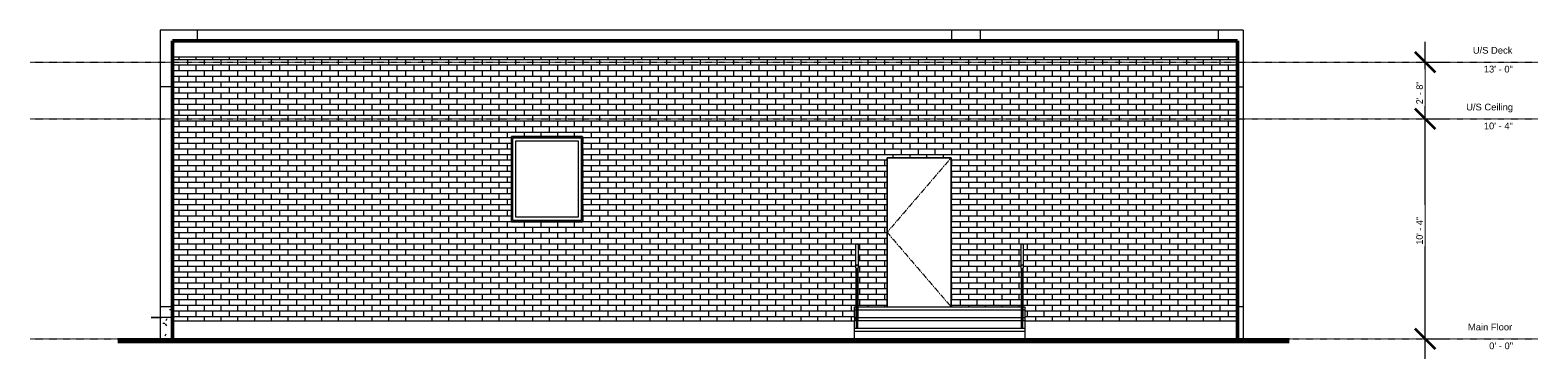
# Model space of a CAD drawing. Header units: inches. Extents: x -457 to 393, y -11 to 174.
import ezdxf

# ---------------------------------------------------------------- set-up
doc = ezdxf.new("R2010")
doc.units = ezdxf.units.IN
doc.header["$MEASUREMENT"] = 0
doc.linetypes.add('Center 1_4_', pattern=[0.53125, 0.25, -0.09375, 0.09375, -0.09375])
doc.linetypes.add('Dash', pattern=[0.23622, 0.11811, -0.11811])
for name, color, linetype, lineweight in [('A-ANNO-DIMS', 211, 'Continuous', 9), ('A-ANNO-DIMS-96', 211, 'Continuous', 9), ('A-DETL', 90, 'Continuous', 9), ('A-DOOR', 31, 'Continuous', 9), ('A-FLOR', 192, 'Continuous', 9), ('A-FLOR-HRAL', 11, 'Continuous', 9), ('A-FLOR-LEVL', 51, 'Continuous', 9), ('A-GLAZ', 151, 'Continuous', 9), ('A-WALL', 90, 'Continuous', 9), ('A-WALL-PATT', 111, 'Continuous', 9), ('M-EQPM', 50, 'Continuous', 9), ('S-STRS', 90, 'Continuous', 9)]:
    doc.layers.add(name, color=color, linetype=linetype, lineweight=lineweight)
doc.styles.add('Arial', font='arial.ttf', dxfattribs={"height": 3.779528})
doc.styles.add('Inter', font='txt', dxfattribs={"height": 3.75})
doc.dimstyles.new('Linear_-_5_128_inter', dxfattribs={"dimscale": 12, "dimtxt": 4.967999, "dimasz": 0.944882, "dimexe": 0.944882, "dimexo": 0.629921, "dimgap": 0, "dimtad": 1, "dimrnd": 0.25, "dimzin": 1, "dimdsep": 46, "dimlunit": 4, "dimtxsty": 'Inter', "dimblk1": 'OBLIQUE', "dimblk2": 'OBLIQUE', "dimsah": 1, "dimcen": 0.09, "dimdle": 0.944882, "dimazin": 0, "dimtfac": 1, "dimtdec": 4, "dimtix": 1, "dimtmove": 0, "dimatfit": 3, "dimfxl": 1, "dimtvp": 1, "dimtfill": 1, "dimfrac": 2, "dimtolj": 1, "dimtzin": 0, "dimarcsym": 2})

# ---------------------------------------------------------------- blocks, each defined once
blk = doc.blocks.new('Planitar - Single Door_Flush Panel - 3_-0_ x 6_-8_-3384359-Rear Elevation')
at = {"layer": 'A-DOOR', "linetype": 'Dash'}
for p, q in [((62.1, 102), (26.08, 60)), ((26.08, 60), (62.1, 18))]:
    blk.add_line(p, q, dxfattribs=at)
at = {"layer": 'A-DOOR'}
for p, q in [((26.08, 102), (26.08, 18)), ((62.1, 102), (26.08, 102)), ((62.1, 18), (62.1, 102))]:
    blk.add_line(p, q, dxfattribs=at)
blk = doc.blocks.new('Planitar-Fixed - 24_ x 48_-3186611-Rear Elevation')
at = {"layer": 'A-GLAZ'}
for p, q in [((-145.53, 114), (-185.53, 114)), ((-185.53, 114), (-185.53, 66)), ((-184.79, 66.75), (-184.79, 113.25)), ((-184.79, 113.25), (-146.28, 113.25)), ((-183.05, 68.48), (-183.05, 111.52)), ((-183.05, 111.52), (-148.01, 111.52)), ((-148.01, 111.52), (-148.01, 68.48)), ((-146.28, 113.25), (-146.28, 66.75)), ((-145.53, 66), (-145.53, 114)), ((-148.01, 68.48), (-183.05, 68.48)), ((-185.53, 66), (-145.53, 66)), ((-146.28, 66.75), (-184.79, 66.75))]:
    blk.add_line(p, q, dxfattribs=at)
blk = doc.blocks.new('Railing - 25mm-3284798-Rear Elevation')
at = {"layer": 'A-FLOR-HRAL'}
for p, q in [((101.61, 39.83), (101.61, 6)), ((102.59, 6), (102.59, 39.83))]:
    blk.add_line(p, q, dxfattribs=at)
at = {"layer": 'A-FLOR-HRAL', "flags": 128}
for points in [[(102.05, 39.47), (101.99, 39.47), (101.95, 39.48)], [(102.26, 39.48), (102.21, 39.47), (102.16, 39.47)]]:
    blk.add_lwpolyline(points, dxfattribs=at)
blk = doc.blocks.new('Railing - Railing-3284670-Rear Elevation')
at = {"layer": 'A-FLOR-HRAL'}
for p, q in [((101.51, 39.81), (101.51, 35.77)), ((101.51, 35.77), (101.51, 30.85)), ((102.69, 35.77), (102.69, 39.81)), ((102.69, 30.85), (102.69, 35.77)), ((101.51, 30.85), (101.51, 25.93)), ((101.51, 25.93), (101.51, 21.01)), ((102.69, 25.93), (102.69, 30.85)), ((102.69, 21.01), (102.69, 25.93)), ((101.51, 21.01), (101.51, 16.09)), ((102.69, 16.09), (102.69, 21.01)), ((101.51, 16.09), (101.51, 11.17)), ((102.69, 11.17), (102.69, 16.09))]:
    blk.add_line(p, q, dxfattribs=at)
at = {"layer": 'A-FLOR-HRAL', "flags": 128}
for points in [[(102.69, 35.77), (102.67, 35.96), (102.61, 36.14), (102.52, 36.3), (102.4, 36.41), (102.26, 36.49), (102.1, 36.51), (101.95, 36.49), (101.81, 36.41), (101.69, 36.3), (101.59, 36.14), (101.53, 35.96), (101.51, 35.77)], [(101.51, 35.77), (101.53, 35.58), (101.59, 35.4), (101.69, 35.25), (101.81, 35.13), (101.95, 35.06), (102.1, 35.04), (102.26, 35.06), (102.4, 35.13), (102.52, 35.25), (102.61, 35.4), (102.67, 35.58), (102.69, 35.77)], [(102.69, 30.85), (102.67, 31.04), (102.61, 31.22), (102.52, 31.37), (102.4, 31.49), (102.26, 31.57), (102.1, 31.59), (101.95, 31.57), (101.81, 31.49), (101.69, 31.37), (101.59, 31.22), (101.53, 31.04), (101.51, 30.85)], [(101.51, 30.85), (101.53, 30.66), (101.59, 30.48), (101.69, 30.33), (101.81, 30.21), (101.95, 30.14), (102.1, 30.11), (102.26, 30.14), (102.4, 30.21), (102.52, 30.33), (102.61, 30.48), (102.67, 30.66), (102.69, 30.85)], [(102.69, 25.93), (102.67, 26.12), (102.61, 26.3), (102.52, 26.45), (102.4, 26.57), (102.26, 26.64), (102.1, 26.67), (101.95, 26.64), (101.81, 26.57), (101.69, 26.45), (101.59, 26.3), (101.53, 26.12), (101.51, 25.93)], [(101.51, 25.93), (101.53, 25.74), (101.59, 25.56), (101.69, 25.41), (101.81, 25.29), (101.95, 25.22), (102.1, 25.19), (102.26, 25.22), (102.4, 25.29), (102.52, 25.41), (102.61, 25.56), (102.67, 25.74), (102.69, 25.93)], [(102.69, 21.01), (102.67, 21.2), (102.61, 21.38), (102.52, 21.53), (102.4, 21.65), (102.26, 21.72), (102.1, 21.75), (101.95, 21.72), (101.81, 21.65), (101.69, 21.53), (101.59, 21.38), (101.53, 21.2), (101.51, 21.01)], [(101.51, 21.01), (101.53, 20.82), (101.59, 20.64), (101.69, 20.49), (101.81, 20.37), (101.95, 20.3), (102.1, 20.27), (102.26, 20.3), (102.4, 20.37), (102.52, 20.49), (102.61, 20.64), (102.67, 20.82), (102.69, 21.01)], [(102.69, 16.09), (102.67, 16.28), (102.61, 16.46), (102.52, 16.61), (102.4, 16.73), (102.26, 16.8), (102.1, 16.83), (101.95, 16.8), (101.81, 16.73), (101.69, 16.61), (101.59, 16.46), (101.53, 16.28), (101.51, 16.09)], [(101.51, 16.09), (101.53, 15.9), (101.59, 15.72), (101.69, 15.57), (101.81, 15.45), (101.95, 15.38), (102.1, 15.35), (102.26, 15.38), (102.4, 15.45), (102.52, 15.57), (102.61, 15.72), (102.67, 15.9), (102.69, 16.09)], [(102.69, 11.17), (102.67, 11.36), (102.61, 11.54), (102.52, 11.69), (102.4, 11.81), (102.26, 11.88), (102.1, 11.91), (101.95, 11.88), (101.81, 11.81), (101.69, 11.69), (101.59, 11.54), (101.53, 11.36), (101.51, 11.17)], [(101.51, 11.17), (101.53, 10.98), (101.59, 10.8), (101.69, 10.65), (101.81, 10.53), (101.95, 10.45), (102.1, 10.43), (102.26, 10.45), (102.4, 10.53), (102.52, 10.65), (102.61, 10.8), (102.67, 10.98), (102.69, 11.17)]]:
    blk.add_lwpolyline(points, dxfattribs=at)
blk.add_blockref('Railing - 25mm-3284798-Rear Elevation', (0, 0))
blk = doc.blocks.new('Top Rail Type - Top Rail_Internal_-3284785-Rear Elevation')
at = {"layer": 'A-FLOR-HRAL'}
for p, q in [((101.32, 52.65), (101.32, 40.45)), ((102.89, 40.45), (102.89, 52.65))]:
    blk.add_line(p, q, dxfattribs=at)
at = {"layer": 'A-FLOR-HRAL', "flags": 128}
for points in [[(102.89, 40.45), (102.86, 40.7), (102.78, 40.94), (102.66, 41.14), (102.5, 41.3), (102.31, 41.4), (102.1, 41.43), (101.9, 41.4), (101.71, 41.3), (101.55, 41.14), (101.42, 40.94), (101.34, 40.7), (101.32, 40.45)], [(101.32, 40.45), (101.34, 40.19), (101.42, 39.96), (101.55, 39.75), (101.71, 39.6), (101.9, 39.5), (102.1, 39.46), (102.31, 39.5), (102.5, 39.6), (102.66, 39.75), (102.78, 39.96), (102.86, 40.19), (102.89, 40.45)]]:
    blk.add_lwpolyline(points, dxfattribs=at)
at = {"layer": 'A-FLOR-HRAL'}
blk.add_open_spline([(102.89, 52.65), (102.89, 52.71), (102.87, 52.85), (102.79, 53.04), (102.67, 53.21), (102.5, 53.34), (102.31, 53.41), (102.03, 53.45), (101.76, 53.38), (101.54, 53.21), (101.41, 53.04), (101.33, 52.85), (101.32, 52.71), (101.32, 52.65)], degree=3, knots=[0, 0, 0, 0, 0.083333, 0.166667, 0.25, 0.333333, 0.416667, 0.5, 0.666667, 0.75, 0.833333, 0.916667, 1, 1, 1, 1], dxfattribs=at)
blk = doc.blocks.new('Railing - Railing-3284802-Rear Elevation')
at = {"layer": 'A-FLOR-HRAL'}
for p, q in [((8.49, 39.81), (8.49, 35.77)), ((8.49, 35.77), (8.49, 30.85)), ((9.67, 35.77), (9.67, 39.81)), ((9.67, 30.85), (9.67, 35.77)), ((8.49, 30.85), (8.49, 25.93)), ((8.49, 25.93), (8.49, 21.01)), ((9.67, 25.93), (9.67, 30.85)), ((9.67, 21.01), (9.67, 25.93)), ((8.49, 21.01), (8.49, 16.09)), ((9.67, 16.09), (9.67, 21.01)), ((8.49, 16.09), (8.49, 11.17)), ((9.67, 11.17), (9.67, 16.09))]:
    blk.add_line(p, q, dxfattribs=at)
at = {"layer": 'A-FLOR-HRAL', "flags": 128}
for points in [[(9.67, 35.77), (9.65, 35.96), (9.59, 36.14), (9.5, 36.3), (9.37, 36.41), (9.23, 36.49), (9.08, 36.51), (8.93, 36.49), (8.78, 36.41), (8.66, 36.3), (8.57, 36.14), (8.51, 35.96), (8.49, 35.77)], [(8.49, 35.77), (8.51, 35.58), (8.57, 35.4), (8.66, 35.25), (8.78, 35.13), (8.93, 35.06), (9.08, 35.04), (9.23, 35.06), (9.37, 35.13), (9.5, 35.25), (9.59, 35.4), (9.65, 35.58), (9.67, 35.77)], [(9.67, 30.85), (9.65, 31.04), (9.59, 31.22), (9.5, 31.37), (9.37, 31.49), (9.23, 31.57), (9.08, 31.59), (8.93, 31.57), (8.78, 31.49), (8.66, 31.37), (8.57, 31.22), (8.51, 31.04), (8.49, 30.85)], [(8.49, 30.85), (8.51, 30.66), (8.57, 30.48), (8.66, 30.33), (8.78, 30.21), (8.93, 30.14), (9.08, 30.11), (9.23, 30.14), (9.37, 30.21), (9.5, 30.33), (9.59, 30.48), (9.65, 30.66), (9.67, 30.85)], [(9.67, 25.93), (9.65, 26.12), (9.59, 26.3), (9.5, 26.45), (9.37, 26.57), (9.23, 26.64), (9.08, 26.67), (8.93, 26.64), (8.78, 26.57), (8.66, 26.45), (8.57, 26.3), (8.51, 26.12), (8.49, 25.93)], [(8.49, 25.93), (8.51, 25.74), (8.57, 25.56), (8.66, 25.41), (8.78, 25.29), (8.93, 25.22), (9.08, 25.19), (9.23, 25.22), (9.37, 25.29), (9.5, 25.41), (9.59, 25.56), (9.65, 25.74), (9.67, 25.93)], [(9.67, 21.01), (9.65, 21.2), (9.59, 21.38), (9.5, 21.53), (9.37, 21.65), (9.23, 21.72), (9.08, 21.75), (8.93, 21.72), (8.78, 21.65), (8.66, 21.53), (8.57, 21.38), (8.51, 21.2), (8.49, 21.01)], [(8.49, 21.01), (8.51, 20.82), (8.57, 20.64), (8.66, 20.49), (8.78, 20.37), (8.93, 20.3), (9.08, 20.27), (9.23, 20.3), (9.37, 20.37), (9.5, 20.49), (9.59, 20.64), (9.65, 20.82), (9.67, 21.01)], [(9.67, 16.09), (9.65, 16.28), (9.59, 16.46), (9.5, 16.61), (9.37, 16.73), (9.23, 16.8), (9.08, 16.83), (8.93, 16.8), (8.78, 16.73), (8.66, 16.61), (8.57, 16.46), (8.51, 16.28), (8.49, 16.09)], [(8.49, 16.09), (8.51, 15.9), (8.57, 15.72), (8.66, 15.57), (8.78, 15.45), (8.93, 15.38), (9.08, 15.35), (9.23, 15.38), (9.37, 15.45), (9.5, 15.57), (9.59, 15.72), (9.65, 15.9), (9.67, 16.09)], [(9.67, 11.17), (9.65, 11.36), (9.59, 11.54), (9.5, 11.69), (9.37, 11.81), (9.23, 11.88), (9.08, 11.91), (8.93, 11.88), (8.78, 11.81), (8.66, 11.69), (8.57, 11.54), (8.51, 11.36), (8.49, 11.17)], [(8.49, 11.17), (8.51, 10.98), (8.57, 10.8), (8.66, 10.65), (8.78, 10.53), (8.93, 10.45), (9.08, 10.43), (9.23, 10.45), (9.37, 10.53), (9.5, 10.65), (9.59, 10.8), (9.65, 10.98), (9.67, 11.17)]]:
    blk.add_lwpolyline(points, dxfattribs=at)
blk.add_blockref('Railing - 25mm-3284798-Rear Elevation', (-93.02, 0))
blk = doc.blocks.new('Top Rail Type - Top Rail_Internal_-3284909-Rear Elevation')
at = {"layer": 'A-FLOR-HRAL'}
for p, q in [((8.29, 52.65), (8.29, 40.45)), ((9.87, 40.45), (9.87, 52.65))]:
    blk.add_line(p, q, dxfattribs=at)
at = {"layer": 'A-FLOR-HRAL', "flags": 128}
for points in [[(9.87, 40.45), (9.84, 40.7), (9.76, 40.94), (9.64, 41.14), (9.47, 41.3), (9.28, 41.4), (9.08, 41.43), (8.88, 41.4), (8.69, 41.3), (8.52, 41.14), (8.4, 40.94), (8.32, 40.7), (8.29, 40.45)], [(8.29, 40.45), (8.32, 40.19), (8.4, 39.96), (8.52, 39.75), (8.69, 39.6), (8.88, 39.5), (9.08, 39.46), (9.28, 39.5), (9.47, 39.6), (9.64, 39.75), (9.76, 39.96), (9.84, 40.19), (9.87, 40.45)]]:
    blk.add_lwpolyline(points, dxfattribs=at)
at = {"layer": 'A-FLOR-HRAL'}
blk.add_open_spline([(9.87, 52.65), (9.87, 52.71), (9.85, 52.85), (9.77, 53.04), (9.64, 53.21), (9.48, 53.34), (9.29, 53.41), (9.01, 53.45), (8.74, 53.38), (8.52, 53.21), (8.39, 53.04), (8.31, 52.85), (8.29, 52.71), (8.29, 52.65)], degree=3, knots=[0, 0, 0, 0, 0.083333, 0.166667, 0.25, 0.333333, 0.416667, 0.5, 0.666667, 0.75, 0.833333, 0.916667, 1, 1, 1, 1], dxfattribs=at)
blk = doc.blocks.new('Gas Meter - Family3-3300713-Rear Elevation')
at = {"layer": 'M-EQPM'}
for p, q in [((-385.65, 12), (-388.57, 12)), ((-388.57, 12), (-382.72, 12)), ((-382.72, 12), (-385.65, 12)), ((-376.65, 12), (-382.65, 12))]:
    blk.add_line(p, q, dxfattribs=at)
blk = doc.blocks.new('Hydro Meter - Family3-3300711-Rear Elevation')
at = {"layer": 'M-EQPM'}
for p, q in [((-385.53, 12), (-388.46, 12)), ((-388.46, 12), (-382.61, 12)), ((-382.61, 12), (-385.53, 12)), ((-376.53, 12), (-382.53, 12))]:
    blk.add_line(p, q, dxfattribs=at)
blk = doc.blocks.new('DIMBLOCK1-Rear Elevation')
at = {"layer": 'A-ANNO-DIMS-96', "lineweight": 35}
for p, q in [((329.16, 124), (323.49, 129.67)), ((329.16, 124), (334.83, 118.33)), ((329.16, 0), (323.49, 5.67)), ((329.16, 0), (334.83, -5.67))]:
    blk.add_line(p, q, dxfattribs=at)
at = {"layer": 'A-ANNO-DIMS-96'}
for p, q in [((328.7, 124), (340.5, 124)), ((329.16, 124), (328.7, 124)), ((329.16, -11.34), (329.16, 124)), ((328.7, 0), (340.5, 0)), ((329.16, 0), (328.7, 0))]:
    blk.add_line(p, q, dxfattribs=at)
at = {"layer": 'A-ANNO-DIMS-96', "color": 0, "insert": (324.16, 53.06), "char_height": 3.75, "width": 21.4618, "attachment_point": 1, "rotation": 90, "line_spacing_factor": 0.9936, "style": 'Inter', "bg_fill": 3, "box_fill_scale": 1.25, "bg_fill_color": 256, "bg_fill_true_color": 13158600, "bg_fill_transparency": 0}
blk.add_mtext('10\' - 4"', dxfattribs=at)
blk = doc.blocks.new('_Oblique')
at = {"color": 0, "linetype": 'ByBlock', "lineweight": -2}
blk.add_line((-0.5, -0.5), (0.5, 0.5), dxfattribs=at)
blk = doc.blocks.new('DIMBLOCK2-Rear Elevation')
at = {"layer": 'A-ANNO-DIMS-96', "lineweight": 35}
for p, q in [((329.16, 156), (323.49, 161.67)), ((329.16, 156), (334.83, 150.33)), ((329.16, 124), (323.49, 129.67)), ((329.16, 124), (334.83, 118.33))]:
    blk.add_line(p, q, dxfattribs=at)
at = {"layer": 'A-ANNO-DIMS-96'}
for p, q in [((329.16, 124), (329.16, 167.34)), ((328.7, 156), (340.5, 156)), ((329.16, 156), (328.7, 156)), ((328.7, 124), (340.5, 124)), ((329.16, 124), (328.7, 124))]:
    blk.add_line(p, q, dxfattribs=at)
at = {"layer": 'A-ANNO-DIMS-96', "color": 0, "insert": (324.16, 132.24), "char_height": 3.75, "width": 18.63, "attachment_point": 1, "rotation": 90, "line_spacing_factor": 0.9936, "style": 'Inter', "bg_fill": 3, "box_fill_scale": 1.25, "bg_fill_color": 256, "bg_fill_true_color": 13158600, "bg_fill_transparency": 0}
blk.add_mtext('2\' - 8"', dxfattribs=at)

msp = doc.modelspace()

# ---------------------------------------------------------------- hatches: boundary and pattern name
at = {"layer": 'A-WALL-PATT'}
h = msp.add_hatch(dxfattribs=at)
h.set_pattern_fill('FP_4', color=256, style=0, pattern_type=2)
h.set_pattern_definition([(0, (-231.034, 0), (0, 3.15), []), (90, (-231.034, 0), (-4.724, 3.15), [3.15, -3.15])])
h.paths.add_polyline_path([(-237.534, 10), (-237.534, 156), (-231.034, 156), (-231.034, 159), (-376.534, 159), (-376.534, 10)], flags=0)
h = msp.add_hatch(dxfattribs=at)
h.set_pattern_fill('FP_1', color=256, style=0, pattern_type=2)
h.set_pattern_definition([(0, (218.466, 0), (0, 3.15), []), (90, (218.466, 0), (-4.724, 3.15), [3.15, -3.15])])
h.paths.add_polyline_path([(223.466, 10), (223.466, 159), (-231.034, 159), (-231.034, 156), (-237.534, 156), (-237.534, 10), (7.591, 10.031), (7.591, 18), (8.489, 18), (8.489, 39.808), (8.397, 39.957), (8.319, 40.194), (8.292, 40.704), (8.319, 52.849), (8.397, 53.039), (8.587, 53.252), (8.686, 53.328), (8.875, 53.406), (9.079, 53.433), (9.325, 53.389), (9.571, 53.252), (9.636, 53.202), (9.761, 53.039), (9.84, 52.849), (9.867, 52.646), (9.84, 40.194), (9.67, 39.753), (9.67, 18), (26.079, 18), (26.079, 102), (62.103, 102), (62.103, 18), (101.512, 18), (101.512, 39.808), (101.421, 39.957), (101.342, 40.194), (101.315, 40.704), (101.342, 52.849), (101.421, 53.039), (101.611, 53.252), (101.709, 53.328), (101.899, 53.406), (102.103, 53.433), (102.349, 53.389), (102.595, 53.252), (102.66, 53.202), (102.785, 53.039), (102.863, 52.849), (102.89, 52.646), (102.863, 40.194), (102.693, 39.753), (102.693, 18), (103.591, 18), (103.591, 10), (119.056, 10)], flags=0)
h.paths.add_polyline_path([(-145.534, 66), (-185.534, 66), (-185.534, 114), (-145.534, 114)], flags=0)
h = msp.add_hatch(dxfattribs=at)
h.set_pattern_fill('FP_3', color=256, style=0, pattern_type=2)
h.set_pattern_definition([(0, (-59.549, 47.244), (15.36, 3.84), [1.267, -10.253, 1.267, -10.253, -61.44]), (0, (-59.549, 47.244), (15.36, 3.84), [-23.04, 1.267, -21.773, 1.267, -10.253, -26.88]), (0, (-59.549, 47.244), (15.36, 3.84), [-57.6, 1.267, -6.413, 1.267, -17.933]), (120, (-53.789, 49.164), (-11.005538, 11.38215), [1.267, -10.253, 1.267, -10.253, -61.44]), (120, (-53.789, 49.164), (-11.005538, 11.38215), [-23.04, 1.267, -21.773, 1.267, -10.253, -26.88]), (120, (-53.789, 49.164), (-11.005538, 11.38215), [-57.6, 1.267, -6.413, 1.267, -17.933]), (240, (-51.869, 56.844), (-4.354462, -15.22215), [1.267, -10.253, 1.267, -10.253, -61.44]), (240, (-51.869, 56.844), (-4.354462, -15.22215), [-23.04, 1.267, -21.773, 1.267, -10.253, -26.88]), (240, (-51.869, 56.844), (-4.354462, -15.22215), [-57.6, 1.267, -6.413, 1.267, -17.933])])
h.paths.add_polyline_path([(-376.534, 0), (-376.534, 18), (-383.441, 18), (-383.441, 0)], flags=0)

# ---------------------------------------------------------------- linework, layer by layer
at = {"layer": 'A-DETL', "lineweight": 50}
for p, q in [((-376.534, -1), (-376.534, 168)), ((-376.534, 168), (223.466, 168)), ((223.466, 168), (223.466, -1))]:
    msp.add_line(p, q, dxfattribs=at)
at = {"layer": 'A-DETL', "lineweight": 70}
msp.add_line((-407.441, -1), (252.559, -1), dxfattribs=at)
at = {"layer": 'A-FLOR'}
for p, q in [((-367.441, 0), (-367.441, -2)), ((-364.534, 0), (-364.534, -2)), ((-237.534, 0), (-237.534, -2)), ((213.466, -2), (213.466, 0)), ((213.466, -2), (-367.441, -2))]:
    msp.add_line(p, q, dxfattribs=at)
at = {"layer": 'A-FLOR-LEVL', "linetype": 'Center 1_4_'}
for p, q in [((-456.781, 156), (392.682, 156)), ((-456.781, 0), (392.682, 0))]:
    msp.add_line(p, q, dxfattribs=at)
at = {"layer": 'A-WALL'}
for p, q in [((-383.441, 174), (-383.441, 0)), ((226.71, 174), (-383.441, 174)), ((-362.534, 168), (-362.534, 174)), ((62.466, 168), (62.466, 174)), ((78.466, 174), (78.466, 168)), ((212.71, 168), (212.71, 174)), ((226.71, 174), (226.71, 0)), ((223.466, 168), (-376.534, 168)), ((-376.534, 168), (-376.534, 0)), ((223.466, 0), (223.466, 168)), ((-376.534, 159), (223.466, 159)), ((-376.534, 142), (-383.441, 142)), ((223.466, 142), (226.71, 142)), ((-185.534, 66), (-185.534, 114)), ((-185.534, 114), (-145.534, 114)), ((-145.534, 114), (-145.534, 66)), ((26.079, 18), (26.079, 102)), ((26.079, 102), (62.103, 102)), ((62.103, 102), (62.103, 18)), ((-145.534, 66), (-185.534, 66)), ((-376.534, 18), (-383.441, 18)), ((226.71, 18), (223.466, 18)), ((7.591, 10), (-376.534, 10)), ((223.466, 10), (103.591, 10)), ((-383.441, 0), (7.591, 0)), ((103.591, 0), (226.71, 0))]:
    msp.add_line(p, q, dxfattribs=at)
at = {"layer": 'S-STRS'}
for p, q in [((7.591, 18), (8.489, 18)), ((7.591, 16.031), (7.591, 18)), ((9.67, 18), (101.512, 18)), ((102.693, 18), (103.591, 18)), ((103.591, 18), (103.591, 16.031)), ((8.489, 16.031), (7.591, 16.031)), ((7.591, 12), (7.591, 16.031)), ((8.489, 16.031), (7.591, 16.031)), ((7.591, 12), (8.489, 12)), ((7.591, 12), (7.591, 10.031)), ((7.591, 6), (7.591, 10.031)), ((8.593, 10.031), (7.591, 10.031)), ((8.593, 10.031), (7.591, 10.031)), ((101.617, 10.031), (9.566, 10.031)), ((101.617, 10.031), (9.566, 10.031)), ((101.512, 16.031), (9.67, 16.031)), ((101.512, 16.031), (9.67, 16.031)), ((9.67, 12), (101.512, 12)), ((103.591, 10.031), (102.589, 10.031)), ((103.591, 10.031), (102.589, 10.031)), ((103.591, 16.031), (102.693, 16.031)), ((103.591, 16.031), (102.693, 16.031)), ((102.693, 12), (103.591, 12)), ((103.591, 16.031), (103.591, 12)), ((103.591, 12), (103.591, 10.031)), ((103.591, 10.031), (103.591, 6)), ((7.591, 6), (103.591, 6)), ((7.591, 4.031), (7.591, 6)), ((103.591, 4.031), (7.591, 4.031)), ((7.591, 0), (7.591, 4.031)), ((103.591, 4.031), (7.591, 4.031)), ((7.591, 0), (103.591, 0)), ((103.591, 6), (103.591, 4.031)), ((103.591, 4.031), (103.591, 0))]:
    msp.add_line(p, q, dxfattribs=at)

# ---------------------------------------------------------------- block references
at = {"layer": 'A-DOOR'}
msp.add_blockref('Planitar - Single Door_Flush Panel - 3_-0_ x 6_-8_-3384359-Rear Elevation', (0, 0), dxfattribs=at)
at = {"layer": 'A-FLOR-HRAL'}
for name in ['Top Rail Type - Top Rail_Internal_-3284909-Rear Elevation', 'Top Rail Type - Top Rail_Internal_-3284785-Rear Elevation', 'Railing - Railing-3284802-Rear Elevation', 'Railing - Railing-3284670-Rear Elevation']:
    msp.add_blockref(name, (0, 0), dxfattribs=at)
at = {"layer": 'A-GLAZ'}
msp.add_blockref('Planitar-Fixed - 24_ x 48_-3186611-Rear Elevation', (0, 0), dxfattribs=at)
at = {"layer": 'M-EQPM'}
for name in ['Gas Meter - Family3-3300713-Rear Elevation', 'Hydro Meter - Family3-3300711-Rear Elevation']:
    msp.add_blockref(name, (0, 0), dxfattribs=at)

# ---------------------------------------------------------------- texts
at = {"layer": 'A-FLOR-LEVL', "attachment_point": 1, "style": 'Arial'}
for s, insert, char_height, width in [('U/S Deck', (356.049, 164.517), 3.7795, 26.664), ('13\' - 0"', (362.239, 153.894), 3.7795, 19.998), ('U/S Ceiling', (352.307, 132.517), 3.77953, 31.209), ('10\' - 4"', (362.239, 121.894), 3.7795, 19.998), ('Main Floor', (353.29, 8.517), 3.7795, 29.997), ('0\' - 0"', (365.263, -2.106), 3.7795, 16.362)]:
    msp.add_mtext(s, dxfattribs=dict(at, insert=insert, char_height=char_height, width=width))

# ---------------------------------------------------------------- next in the draw order: dimensions: what is measured, and where the dimension line sits
at = {"layer": 'A-ANNO-DIMS'}
dim = msp.add_linear_dim(base=(329.157, 124), p1=(321.139, 0), p2=(321.139, 124), angle=90, dimstyle='Linear_-_5_128_inter', override={"dimpost": '<>', "dimfxl": 124}, dxfattribs=at)
dim.commit()
dim.dimension.update_dxf_attribs({"geometry": 'DIMBLOCK1-Rear Elevation', "text_midpoint": (327.231, 62)})

# ---------------------------------------------------------------- next in the draw order: dimensions: what is measured, and where the dimension line sits
dim = msp.add_linear_dim(base=(329.157, 156), p1=(321.139, 124), p2=(321.139, 156), angle=90, dimstyle='Linear_-_5_128_inter', override={"dimpost": '<>', "dimfxl": 32}, dxfattribs=at)
dim.commit()
dim.dimension.update_dxf_attribs({"geometry": 'DIMBLOCK2-Rear Elevation', "text_midpoint": (327.231, 140)})

# ---------------------------------------------------------------- next in the draw order: linework, layer by layer
at = {"layer": 'A-FLOR-LEVL', "linetype": 'Center 1_4_'}
msp.add_line((-456.781, 124), (392.682, 124), dxfattribs=at)

doc.saveas('drawing.dxf')
